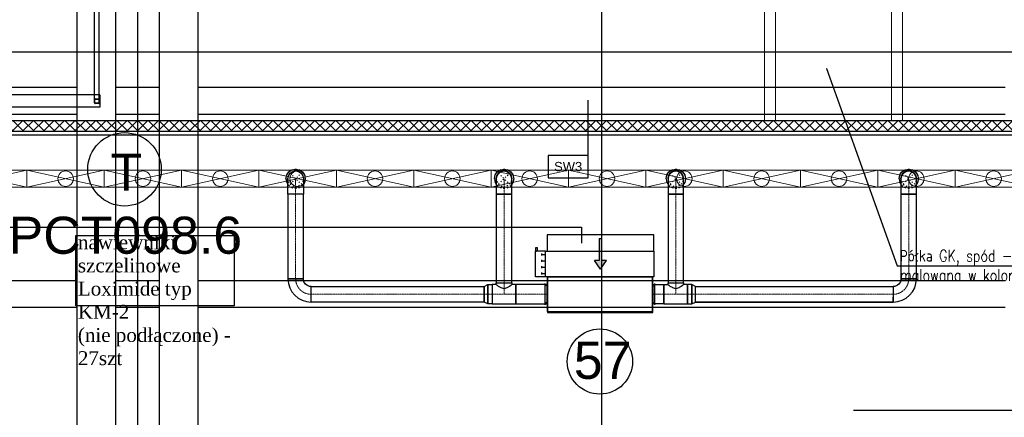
# Model space of a CAD drawing. Header units: centimetres. Extents: x -149939 to 48626, y -46000 to 152985.
# Tile 212 of 256: x -24063 to -11332, y 70906 to 76055. Entities that reach past the tile are written whole.
import ezdxf

# ---------------------------------------------------------------- set-up
doc = ezdxf.new("R2010")
doc.units = ezdxf.units.CM
doc.header["$LTSCALE"] = 50
doc.header["$PDMODE"] = 35
doc.header["$PDSIZE"] = 0.1
for name, pattern in [('CADVENT_CENTERLINE', [9.9, 7.4, -1, 0.5, -1]), ('CADVENT_HIDDEN', [0.8, 0.25, -0.55]), ('Kondygnacja  -0_5$0$HIDDEN', [9.525, 6.35, -3.175]), ('Kondygnacja  -0_5$0$HIDDEN2', [4.7625, 3.175, -1.5875]), ('Osie rzutów$0$DASHDOT2', [12.7, 6.35, -3.175, 0, -3.175])]:
    doc.linetypes.add(name, pattern=pattern)
doc.layers.get('0').update_dxf_attribs({"color": 8})
doc.layers.get('DEFPOINTS').update_dxf_attribs({"color": 8})
for name, color, linetype in [('01-103-Went PP_poziom-0_5$0$L_Nawiew', 7, 'Continuous'), ('bgde-nawiewDETAILS', 1, 'Continuous'), ('bgde-nawiewEXP', 7, 'Continuous'), ('bgde-nawiewHIDDEN', 250, 'Continuous'), ('bgde-wywiewSOL', 5, 'Continuous'), ('bgde_AJ_opis', 7, 'Continuous'), ('Kondygnacja  -0_5$0$ARCH_GK', 8, 'Continuous'), ('Kondygnacja  -0_5$0$ARCH_INFO_OPISY', 8, 'Continuous'), ('Kondygnacja  -0_5$0$ARCH_INFO_OPISY_PRZEGRODY', 8, 'Continuous'), ('Kondygnacja  -0_5$0$ARCH_KONSTR_POWYŻEJ RZUTU', 8, 'Kondygnacja  -0_5$0$HIDDEN'), ('Kondygnacja  -0_5$0$ARCH_KONSTR_POWYŻEJ RZUTU_IST', 8, 'Kondygnacja  -0_5$0$HIDDEN2'), ('Kondygnacja  -0_5$0$ARCH_ŚLUSARKA_DRZWI', 8, 'Continuous'), ('Osie rzutów$0$ARCH_INFO_OSIE_IST', 8, 'Osie rzutów$0$DASHDOT2'), ('Osie rzutów$0$ARCH_INFO_OSIE_OPISY_IST', 8, 'Continuous')]:
    doc.layers.add(name, color=color, linetype=linetype)
for name, color, linetype, lineweight in [('bgde-nawiewCEN', 7, 'Continuous', 13), ('bgde_nawiewnik', 11, 'Continuous', 5), ('Kondygnacja  -0_5$0$ARCH_INFO_WYMIARY', 8, 'Continuous', 9), ('Kondygnacja  -0_5$0$ARCH_WIDOK', 8, 'Continuous', 13), ('RFCU', 6, 'Continuous', 30)]:
    doc.layers.add(name, color=color, linetype=linetype, lineweight=lineweight)
doc.styles.add('Arial', font='ARIAL.TTF')
doc.styles.add('Kondygnacja  -0_5$0$Arial', font='ARIAL.TTF')
doc.styles.add('Kondygnacja  -0_5$0$Romans', font='Romans.shx', dxfattribs={"width": 0.7})
doc.styles.add('Kondygnacja  -0_5$0$ROMANS-50-CM', font='romans.shx', dxfattribs={"width": 0.8, "height": 10})
doc.styles.add('Kondygnacja  -0_5$0$Standard', font='txt')
doc.dimstyles.new('Kondygnacja  -0_5$0$ISO-25', dxfattribs={"dimtxt": 2.5, "dimasz": 2.5, "dimexe": 1.25, "dimexo": 0.625, "dimtad": 1, "dimtxsty": 'Kondygnacja  -0_5$0$Standard', "dimcen": 2.5, "dimadec": 0, "dimazin": 0, "dimtfac": 1, "dimtmove": 0, "dimatfit": 3, "dimfxl": 1, "dimarcsym": 0})
doc.dimstyles.new('Kondygnacja  -0_5$0$Wymiary 1-100', dxfattribs={"dimtxt": 12, "dimasz": 10, "dimexe": 5, "dimexo": 0, "dimgap": 4, "dimtad": 1, "dimrnd": 0.5, "dimzin": 12, "dimdsep": 46, "dimtxsty": 'Kondygnacja  -0_5$0$Romans', "dimblk": 'Kondygnacja  -0_5$0$_Oblique', "dimcen": 10, "dimdle": 10, "dimclrt": 55, "dimazin": 0, "dimtfac": 1, "dimtmove": 1, "dimatfit": 3, "dimfxl": 8, "dimfxlon": 1, "dimtolj": 1, "dimtzin": 0, "dimarcsym": 0})

# ---------------------------------------------------------------- blocks, each defined once
blk = doc.blocks.new('Osie rzutów')
at = {"layer": 'Osie rzutów$0$ARCH_INFO_OSIE_IST', "ltscale": 10}
for p, q in [((9860, 12510), (9860, 4623.26)), ((10460, 12510), (10460, 4623.26)), ((4436.04, 11600), (13655, 11600))]:
    blk.add_line(p, q, dxfattribs=at)
blk = doc.blocks.new('Kondygnacja  -0_5$0$_Dot')
at = {"color": 0, "linetype": 'ByBlock', "lineweight": -2}
blk.add_line((-0.5, 0), (-1, 0), dxfattribs=at)
at = {"color": 0, "linetype": 'ByBlock', "const_width": 0.5}
blk.add_lwpolyline([(-0.25, 0, 1), (0.25, 0, 1)], format="xyb", close=True, dxfattribs=at)
blk = doc.blocks.new('Kondygnacja  -0_5$0$konstrukcja istniejąca -0.5')
at = {"layer": 'Kondygnacja  -0_5$0$ARCH_KONSTR_POWYŻEJ RZUTU_IST', "ltscale": 10}
for points in [[(9782, 11025), (9782, 12175)], [(9832, 11025), (9832, 12175)], [(9888, 12175), (9888, 11025)], [(9938, 12175), (9938, 11025)], [(8738, 12017.9), (9782, 12017.9)], [(9832, 12017.9), (9888, 12017.9)], [(9938, 12017.9), (10982, 12017.9)], [(9782, 11982.9), (8738, 11982.9)], [(9888, 11982.9), (9832, 11982.9)], [(10982, 11982.9), (9938, 11982.9)], [(8738, 11767.9), (9782, 11767.9)], [(9832, 11767.9), (9888, 11767.9)], [(9938, 11767.9), (10982, 11767.9)], [(9782, 11732.9), (8738, 11732.9)], [(9888, 11732.9), (9832, 11732.9)], [(10982, 11732.9), (9938, 11732.9)]]:
    blk.add_lwpolyline(points, dxfattribs=at)
blk = doc.blocks.new('Kondygnacja  -0_5$0$wzmocnienie pod bramę -1')
at = {"layer": 'Kondygnacja  -0_5$0$ARCH_KONSTR_POWYŻEJ RZUTU', "ltscale": 5}
for p, q in [((23247.7, 9057.2, 0), (23247.7, 9243.7)), ((23253.7, 9057.2, 0), (23253.7, 9243.7)), ((23254.7, 9065.2, 0), (20950.7, 9065.2, 0)), ((23254.7, 9065.2, 0), (23254.7, 9049.2, 0)), ((23254.7, 9049.2, 0), (20950.7, 9049.2, 0))]:
    blk.add_line(p, q, dxfattribs=at)
at = {"layer": 'Kondygnacja  -0_5$0$ARCH_KONSTR_POWYŻEJ RZUTU', "ltscale": 5, "elevation": 0}
for points in [[(23248.3, 9054.2, -0.414214), (23247.7, 9054.8), (23247.7, 9059.6, -0.414214), (23248.3, 9060.2), (23253.1, 9060.2, -0.414214), (23253.7, 9059.6), (23253.7, 9054.8, -0.414214), (23253.1, 9054.2)], [(23248.3, 9054.6, -0.414214), (23248.1, 9054.8), (23248.1, 9059.6, -0.414214), (23248.3, 9059.8), (23253.1, 9059.8, -0.414214), (23253.3, 9059.6), (23253.3, 9054.8, -0.414214), (23253.1, 9054.6)]]:
    blk.add_lwpolyline(points, format="xyb", close=True, dxfattribs=at)
blk = doc.blocks.new('Kondygnacja  -0_5$0$_Oblique')
at = {"color": 0, "linetype": 'ByBlock', "lineweight": -2}
blk.add_line((-0.5, -0.5), (0.5, 0.5), dxfattribs=at)
blk = doc.blocks.new('*D179')
at = {"layer": 'DEFPOINTS', "color": 0}
for p in [(-24020, 81900), (-25166, 12688), (-24020, 12493)]:
    blk.add_point(p, dxfattribs=at)
at = {"layer": 'Kondygnacja  -0_5$0$ARCH_INFO_WYMIARY', "color": 0, "lineweight": -2}
for p, q in [((-25176, 12493), (-24010, 12493)), ((-25166, 12501), (-25166, 12488)), ((-24020, 12501), (-24020, 12488))]:
    blk.add_line(p, q, dxfattribs=at)
at = {"layer": 'Kondygnacja  -0_5$0$ARCH_INFO_WYMIARY', "color": 0, "linetype": 'ByBlock', "lineweight": -2, "xscale": 10, "yscale": 10, "zscale": 10, "rotation": 180}
blk.add_blockref('Kondygnacja  -0_5$0$_Oblique', (-25166, 12493), dxfattribs=at)
at = {"layer": 'Kondygnacja  -0_5$0$ARCH_INFO_WYMIARY', "color": 0, "linetype": 'ByBlock', "lineweight": -2, "xscale": 10, "yscale": 10, "zscale": 10}
blk.add_blockref('Kondygnacja  -0_5$0$_Oblique', (-24020, 12493), dxfattribs=at)
at = {"layer": 'Kondygnacja  -0_5$0$ARCH_INFO_WYMIARY', "color": 55, "insert": (-24593, 12503), "char_height": 12, "attachment_point": 5, "style": 'Kondygnacja  -0_5$0$Romans'}
blk.add_mtext('\\A1;1145.5', dxfattribs=at)
blk = doc.blocks.new('*D212')
at = {"layer": 'DEFPOINTS', "color": 0}
for p in [(-30586, 81900), (-30681, 12490), (9064, 12490)]:
    blk.add_point(p, dxfattribs=at)
at = {"layer": 'Kondygnacja  -0_5$0$ARCH_INFO_WYMIARY', "color": 0, "lineweight": -2}
for p, q in [((-30673, 81900), (-30686, 81900)), ((-30681, 81910), (-30681, 12480)), ((-30673, 12490), (-30686, 12490))]:
    blk.add_line(p, q, dxfattribs=at)
at = {"layer": 'Kondygnacja  -0_5$0$ARCH_INFO_WYMIARY', "color": 0, "linetype": 'ByBlock', "lineweight": -2, "xscale": 10, "yscale": 10, "zscale": 10}
for p, rotation in [((-30681, 81900), 90), ((-30681, 12490), 270)]:
    blk.add_blockref('Kondygnacja  -0_5$0$_Oblique', p, dxfattribs=dict(at, rotation=rotation))
at = {"layer": 'Kondygnacja  -0_5$0$ARCH_INFO_WYMIARY', "color": 55, "insert": (-30691, 47195), "char_height": 12, "attachment_point": 5, "rotation": 90, "style": 'Kondygnacja  -0_5$0$Romans'}
blk.add_mtext('\\A1;69410.5', dxfattribs=at)
blk = doc.blocks.new('*D218')
at = {"layer": 'DEFPOINTS', "color": 0}
for p in [(-29180, 78695), (-24020, 12370), (-24020, 12070)]:
    blk.add_point(p, dxfattribs=at)
at = {"layer": 'Kondygnacja  -0_5$0$ARCH_INFO_WYMIARY', "color": 0, "lineweight": -2}
for p, q in [((-29190, 12070), (-24010, 12070)), ((-29180, 12078), (-29180, 12065)), ((-24020, 12078), (-24020, 12065))]:
    blk.add_line(p, q, dxfattribs=at)
at = {"layer": 'Kondygnacja  -0_5$0$ARCH_INFO_WYMIARY', "color": 0, "linetype": 'ByBlock', "lineweight": -2, "xscale": 10, "yscale": 10, "zscale": 10, "rotation": 180}
blk.add_blockref('Kondygnacja  -0_5$0$_Oblique', (-29180, 12070), dxfattribs=at)
at = {"layer": 'Kondygnacja  -0_5$0$ARCH_INFO_WYMIARY', "color": 0, "linetype": 'ByBlock', "lineweight": -2, "xscale": 10, "yscale": 10, "zscale": 10}
blk.add_blockref('Kondygnacja  -0_5$0$_Oblique', (-24020, 12070), dxfattribs=at)
at = {"layer": 'Kondygnacja  -0_5$0$ARCH_INFO_WYMIARY', "color": 55, "insert": (-26600, 12080), "char_height": 12, "attachment_point": 5, "style": 'Kondygnacja  -0_5$0$Romans'}
blk.add_mtext('\\A1;5160', dxfattribs=at)
blk = doc.blocks.new('A$C066D7839')
at = {"layer": 'bgde_nawiewnik', "color": 7}
for p, q in [((-50, -11.15), (-50, 11.15)), ((-50, 11.15), (50, 11.15)), ((-50, -11.15), (50, 11.15)), ((50, -11.15), (-50, 11.15)), ((50, 11.15), (50, -11.15)), ((50, -11.15), (-50, -11.15))]:
    blk.add_line(p, q, dxfattribs=at)
blk.add_circle((0, 0), 10, dxfattribs=at)
blk = doc.blocks.new('A$C5B3E7367')
at = {"layer": '01-103-Went PP_poziom-0_5$0$L_Nawiew'}
h = blk.add_hatch(color=256, dxfattribs=at)
h.paths.add_polyline_path([(215, 704), (215, 674), (332, 674), (332, 612), (446, 689), (332, 766), (332, 704)])
h.paths.add_polyline_path([(48, 704), (48, 674), (215, 674), (215, 704)])
for p, q in [((215, 1400), (215, 1530)), ((545, 1530), (215, 1530)), ((215, 1530), (215, 1515)), ((545, 1400), (545, 1530)), ((215, 1525), (165, 1525)), ((165, 1525), (165, 1505)), ((165, 1505), (215, 1505)), ((244, 1452), (269, 1452)), ((256, 1452), (256, 1400)), ((326, 1452), (351, 1452)), ((339, 1452), (339, 1400)), ((409, 1452), (434, 1452)), ((421, 1452), (421, 1400)), ((491, 1452), (516, 1452)), ((504, 1452), (504, 1400)), ((0, 1378), (215, 1378)), ((0, 0), (0, 1378)), ((545, 1400), (215, 1400)), ((215, 1400), (215, 1378)), ((215, 1378), (215, 0)), ((545, 0), (545, 1400)), ((446, 689), (332, 766)), ((332, 704), (332, 766)), ((48, 704), (332, 704)), ((48, 704), (48, 674)), ((48, 674), (332, 674)), ((446, 689), (332, 612)), ((332, 612), (332, 674)), ((215, 0), (0, 0)), ((215, 0), (545, 0))]:
    blk.add_line(p, q, dxfattribs=at)
blk = doc.blocks.new('A$C53CA46B8')
at = {"layer": 'bgde-wywiewSOL'}
for p, q in [((113, 511), (-162, 511)), ((-137, 481), (-137, 511)), ((88, 481), (88, 511)), ((200, 481), (-250, 481)), ((-250, 481), (-250, -879)), ((200, 481), (200, -879)), ((200, -879), (-250, -879)), ((-137, -879), (-137, -909)), ((88, -879), (88, -909)), ((113, -909), (-162, -909))]:
    blk.add_line(p, q, dxfattribs=at)
at = {"layer": '01-103-Went PP_poziom-0_5$0$L_Nawiew'}
blk.add_blockref('A$C5B3E7367', (-795, -894), dxfattribs=at)

msp = doc.modelspace()

# ---------------------------------------------------------------- hatches: boundary and pattern name
at = {"layer": 'Kondygnacja  -0_5$0$ARCH_GK', "linetype": 'Continuous'}
h = msp.add_hatch(dxfattribs=at)
h.set_pattern_fill('ANSI37', color=256, scale=30, style=0)
h.set_pattern_definition([(45, (-121140, -45000), (-67.35192, 67.35192), []), (135, (-121140, -45000), (-67.35192, -67.35192), [])])
h.paths.add_polyline_path([(-58940, 74750), (-58940, 74610), (-56430, 74610), (-56355, 74644.167), (-56355, 74750)], flags=0)
h.paths.add_polyline_path([(-56355, 74750), (-56355, 74644.167), (-56280, 74610), (-9802.153, 74610), (-9744.163, 74750)], flags=0)

# ---------------------------------------------------------------- linework, layer by layer
at = {"layer": 'bgde-nawiewCEN', "linetype": 'CADVENT_CENTERLINE', "ltscale": 0.06}
for p, q in [((-20494.245, 73796.017), (-20494.245, 73996.017)), ((-17800.015, 73796.017), (-17800.015, 73996.017)), ((-15579.634, 73796.017), (-15579.634, 73996.017)), ((-12567.838, 73796.017), (-12567.838, 73996.017)), ((-20494.245, 72699.24), (-20494.245, 73796.017)), ((-17800.015, 72649.24), (-17800.015, 73796.017)), ((-15579.634, 72649.24), (-15579.634, 73796.017)), ((-12567.838, 72699.24), (-12567.838, 73796.017)), ((-17800.015, 72649.24), (-17800.015, 72499.24)), ((-15579.634, 72649.24), (-15579.634, 72499.24)), ((-18056.015, 72499.24), (-20294.245, 72499.24)), ((-17953.015, 72499.24), (-18056.015, 72499.24)), ((-17953.015, 72499.24), (-17800.015, 72499.24)), ((-17800.015, 72499.24), (-17647.015, 72499.24)), ((-17647.015, 72499.24), (-17240.634, 72499.24)), ((-17236.634, 72499.24), (-17240.634, 72499.24)), ((-15876.634, 72499.24), (-15872.634, 72499.24)), ((-15732.634, 72499.24), (-15872.634, 72499.24)), ((-15579.634, 72499.24), (-15732.634, 72499.24)), ((-15426.634, 72499.24), (-15579.634, 72499.24)), ((-15426.634, 72499.24), (-15323.634, 72499.24)), ((-15323.634, 72499.24), (-12767.838, 72499.24))]:
    msp.add_line(p, q, dxfattribs=at)
at = {"layer": 'bgde-nawiewCEN', "linetype": 'CADVENT_CENTERLINE', "ltscale": 0.06, "extrusion": (0, 0, -1)}
msp.add_arc((20294.245, 72699.24), 200, 270, 0, dxfattribs=at)
at = {"layer": 'bgde-nawiewCEN', "linetype": 'CADVENT_CENTERLINE', "ltscale": 0.06}
msp.add_arc((-12767.838, 72699.24), 200, 270, 0, dxfattribs=at)
at = {"layer": 'bgde-nawiewDETAILS', "linetype": 'CADVENT_HIDDEN'}
for p, q in [((-20564.955, 73925.307), (-20423.534, 74066.728)), ((-20564.955, 74066.728), (-20423.534, 73925.307)), ((-17870.726, 73925.307), (-17729.305, 74066.728)), ((-17870.726, 74066.728), (-17729.305, 73925.307)), ((-15650.345, 73925.307), (-15508.924, 74066.728)), ((-15650.345, 74066.728), (-15508.924, 73925.307)), ((-12638.549, 73925.307), (-12497.127, 74066.728)), ((-12638.549, 74066.728), (-12497.127, 73925.307))]:
    msp.add_line(p, q, dxfattribs=at)
at = {"layer": 'bgde-nawiewEXP', "linetype": 'Continuous'}
for points in [[(-38683.507, 75638.178), (-10227.721, 75638.178), (-10227.721, 76738.178), (-24162.434, 76738.178)], [(-20619.245, 73996.017), (-20609.73, 74043.853), (-20582.633, 74084.406), (-20542.08, 74111.502), (-20494.245, 74121.017), (-20446.409, 74111.502), (-20405.856, 74084.406), (-20378.76, 74043.853), (-20369.245, 73996.017), (-20378.76, 73948.182), (-20394.245, 73925.007)], [(-20594.245, 73996.017), (-20586.633, 74034.286), (-20564.955, 74066.728), (-20532.513, 74088.405), (-20494.245, 74096.017), (-20455.976, 74088.405), (-20423.534, 74066.728), (-20401.857, 74034.286), (-20394.245, 73996.017)], [(-17925.015, 73996.017), (-17915.5, 74043.853), (-17888.404, 74084.406), (-17847.851, 74111.502), (-17800.015, 74121.017), (-17752.18, 74111.502), (-17711.627, 74084.406), (-17684.531, 74043.853), (-17675.015, 73996.017), (-17684.531, 73948.182), (-17700.015, 73925.007)], [(-17900.015, 73996.017), (-17892.403, 74034.286), (-17870.726, 74066.728), (-17838.284, 74088.405), (-17800.015, 74096.017), (-17761.747, 74088.405), (-17729.305, 74066.728), (-17707.628, 74034.286), (-17700.015, 73996.017)], [(-15704.634, 73996.017), (-15695.119, 74043.853), (-15668.023, 74084.406), (-15627.47, 74111.502), (-15579.634, 74121.017), (-15531.799, 74111.502), (-15491.246, 74084.406), (-15464.149, 74043.853), (-15454.634, 73996.017), (-15464.149, 73948.182), (-15479.634, 73925.007)], [(-15679.634, 73996.017), (-15672.022, 74034.286), (-15650.345, 74066.728), (-15617.903, 74088.405), (-15579.634, 74096.017), (-15541.366, 74088.405), (-15508.924, 74066.728), (-15487.246, 74034.286), (-15479.634, 73996.017)], [(-12692.838, 73996.017), (-12683.323, 74043.853), (-12656.226, 74084.406), (-12615.674, 74111.502), (-12567.838, 74121.017), (-12520.003, 74111.502), (-12479.45, 74084.406), (-12452.353, 74043.853), (-12442.838, 73996.017), (-12452.353, 73948.182), (-12467.838, 73925.007)], [(-12667.838, 73996.017), (-12660.226, 74034.286), (-12638.549, 74066.728), (-12606.106, 74088.405), (-12567.838, 74096.017), (-12529.57, 74088.405), (-12497.127, 74066.728), (-12475.45, 74034.286), (-12467.838, 73996.017)], [(-20619.245, 73996.017), (-20609.73, 73948.182), (-20594.245, 73925.007)], [(-17925.015, 73996.017), (-17915.5, 73948.182), (-17900.015, 73925.007)], [(-15704.634, 73996.017), (-15695.119, 73948.182), (-15679.634, 73925.007)], [(-12692.838, 73996.017), (-12683.323, 73948.182), (-12667.838, 73925.007)], [(-17900.015, 72624.24), (-17900.015, 72649.241), (-17700.015, 72649.241), (-17700.015, 73796.017), (-17900.015, 73796.017), (-17900.015, 72649.24), (-17700.015, 72649.24), (-17700.015, 72624.24)], [(-15876.634, 72374.24), (-15872.634, 72374.24), (-15872.634, 72624.24), (-15876.634, 72624.24)], [(-15732.634, 72374.24), (-15732.634, 72624.24), (-15679.634, 72624.24), (-15679.634, 72649.24), (-15479.634, 72649.24), (-15479.634, 72624.24), (-15487.246, 72616.628), (-15493.639, 72614.725), (-15508.924, 72599.441), (-15535.38, 72587.629), (-15541.366, 72581.643), (-15579.634, 72570.251), (-15617.903, 72581.643), (-15623.889, 72587.629), (-15650.345, 72599.441), (-15665.63, 72614.725), (-15672.022, 72616.628), (-15679.634, 72624.24)], [(-15732.634, 72374.24), (-15426.634, 72374.24), (-15426.634, 72624.24), (-15479.634, 72624.24)], [(-15323.634, 72399.24), (-15323.634, 72599.24), (-12767.838, 72599.24), (-12767.838, 72428.53)], [(-12767.838, 72399.24), (-12767.838, 72460.972)], [(-15323.634, 72399.24), (-12767.838, 72399.24)], [(-12767.838, 72399.24), (-15323.634, 72399.24)]]:
    msp.add_lwpolyline(points, dxfattribs=at)
for points in [[(-20594.245, 72699.241), (-20394.245, 72699.241), (-20394.245, 73796.017), (-20594.245, 73796.017), (-20594.245, 73996.017), (-20586.633, 74034.286), (-20564.955, 74066.728), (-20532.513, 74088.405), (-20494.245, 74096.017), (-20455.976, 74088.405), (-20423.534, 74066.728), (-20401.857, 74034.286), (-20394.245, 73996.017), (-20394.245, 73796.017), (-20594.245, 73796.017)], [(-17900.015, 73796.017), (-17700.015, 73796.017), (-17700.015, 73996.017), (-17707.628, 74034.286), (-17729.305, 74066.728), (-17761.747, 74088.405), (-17800.015, 74096.017), (-17838.284, 74088.405), (-17870.726, 74066.728), (-17892.403, 74034.286), (-17900.015, 73996.017), (-17900.015, 73835.035)], [(-15679.634, 73796.017), (-15479.634, 73796.017), (-15479.634, 73996.017), (-15487.246, 74034.286), (-15508.924, 74066.728), (-15541.366, 74088.405), (-15579.634, 74096.017), (-15617.903, 74088.405), (-15650.345, 74066.728), (-15672.022, 74034.286), (-15679.634, 73996.017), (-15679.634, 73835.035)], [(-12667.838, 73796.017), (-12467.838, 73796.017), (-12467.838, 73996.017), (-12475.45, 74034.286), (-12497.127, 74066.728), (-12529.57, 74088.405), (-12567.838, 74096.017), (-12606.106, 74088.405), (-12638.549, 74066.728), (-12660.226, 74034.286), (-12667.838, 73996.017), (-12667.838, 73835.035)], [(-15679.634, 72649.241), (-15479.634, 72649.241), (-15479.634, 73796.017), (-15679.634, 73796.017)], [(-12667.838, 72699.241), (-12467.838, 72699.241), (-12467.838, 73796.017), (-12667.838, 73796.017)], [(-20594.245, 72699.24), (-20588.48, 72640.713), (-20571.409, 72584.435), (-20543.686, 72532.569), (-20506.377, 72487.108), (-20460.916, 72449.8), (-20409.05, 72422.077), (-20352.772, 72405.005), (-20294.245, 72399.24), (-20294.245, 72599.24), (-20313.754, 72601.162), (-20332.513, 72606.853), (-20349.802, 72616.094), (-20364.955, 72628.53), (-20377.392, 72643.683), (-20386.633, 72660.972), (-20392.323, 72679.731), (-20394.245, 72699.24), (-20586.633, 72699.24)], [(-17236.634, 72274.24), (-15876.634, 72274.24), (-15876.634, 72724.24), (-17236.634, 72724.24)], [(-12767.838, 72399.24), (-12709.311, 72405.005), (-12653.033, 72422.077), (-12601.167, 72449.8), (-12555.706, 72487.108), (-12518.397, 72532.569), (-12490.674, 72584.435), (-12473.603, 72640.713), (-12467.838, 72699.24), (-12667.838, 72699.24), (-12669.76, 72679.731), (-12675.45, 72660.972), (-12684.691, 72643.683), (-12697.127, 72628.53), (-12712.281, 72616.094), (-12729.57, 72606.853), (-12748.329, 72601.162), (-12767.838, 72599.24), (-12767.838, 72406.853)], [(-20294.245, 72399.24), (-20294.245, 72599.24), (-18056.016, 72599.24), (-18056.016, 72399.24)], [(-18056.015, 72399.24), (-18056.015, 72599.24), (-18007.858, 72624.24), (-18007.858, 72374.24)], [(-18007.858, 72374.24), (-18007.858, 72624.24), (-17953.016, 72624.24), (-17953.016, 72374.24)], [(-17953.015, 72374.24), (-17647.015, 72374.24), (-17647.015, 72624.24), (-17700.015, 72624.24), (-17707.628, 72616.628), (-17714.02, 72614.725), (-17729.305, 72599.441), (-17755.761, 72587.629), (-17761.747, 72581.643), (-17800.015, 72570.251), (-17838.284, 72581.643), (-17844.27, 72587.629), (-17870.726, 72599.441), (-17886.011, 72614.725), (-17892.403, 72616.628), (-17900.015, 72624.24), (-17953.015, 72624.24), (-17953.015, 72383.756)], [(-17647.015, 72374.24), (-17240.635, 72374.24), (-17240.635, 72624.24), (-17647.015, 72624.24), (-17647.015, 72383.756)], [(-17240.634, 72374.24), (-17240.634, 72624.24), (-17236.634, 72624.24), (-17236.634, 72374.24)], [(-15872.634, 72374.24), (-15872.634, 72624.24), (-15732.635, 72624.24), (-15732.635, 72374.24)], [(-15426.634, 72374.24), (-15371.792, 72374.24), (-15371.792, 72624.24), (-15426.634, 72624.24), (-15426.634, 72383.756)], [(-15371.791, 72374.24), (-15323.634, 72399.24), (-15323.634, 72599.24), (-15371.791, 72624.24), (-15371.791, 72383.756)], [(-17236.634, 72264.24), (-15876.634, 72264.24), (-15876.634, 72274.24), (-17236.634, 72274.24)]]:
    msp.add_lwpolyline(points, close=True, dxfattribs=at)
at = {"layer": 'bgde-nawiewHIDDEN', "linetype": 'CADVENT_HIDDEN'}
for points in [[(-20619.245, 73996.017), (-20609.73, 74043.853), (-20582.633, 74084.406), (-20542.08, 74111.502), (-20494.245, 74121.017), (-20446.409, 74111.502), (-20405.856, 74084.406), (-20378.76, 74043.853), (-20369.245, 73996.017), (-20378.76, 73948.182), (-20405.856, 73907.629), (-20446.409, 73880.532), (-20494.245, 73871.017), (-20542.08, 73880.532), (-20582.633, 73907.629), (-20542.08, 73880.532), (-20494.245, 73871.017), (-20446.409, 73880.532), (-20405.856, 73907.629), (-20394.245, 73925.007)], [(-17925.015, 73996.017), (-17915.5, 74043.853), (-17888.404, 74084.406), (-17847.851, 74111.502), (-17800.015, 74121.017), (-17752.18, 74111.502), (-17711.627, 74084.406), (-17684.531, 74043.853), (-17675.015, 73996.017), (-17684.531, 73948.182), (-17711.627, 73907.629), (-17752.18, 73880.532), (-17800.015, 73871.017), (-17847.851, 73880.532), (-17888.404, 73907.629), (-17847.851, 73880.532), (-17800.015, 73871.017), (-17752.18, 73880.532), (-17711.627, 73907.629), (-17700.015, 73925.007)], [(-15704.634, 73996.017), (-15695.119, 74043.853), (-15668.023, 74084.406), (-15627.47, 74111.502), (-15579.634, 74121.017), (-15531.799, 74111.502), (-15491.246, 74084.406), (-15464.149, 74043.853), (-15454.634, 73996.017), (-15464.149, 73948.182), (-15491.246, 73907.629), (-15531.799, 73880.532), (-15579.634, 73871.017), (-15627.47, 73880.532), (-15668.023, 73907.629), (-15627.47, 73880.532), (-15579.634, 73871.017), (-15531.799, 73880.532), (-15491.246, 73907.629), (-15479.634, 73925.007)], [(-12692.838, 73996.017), (-12683.323, 74043.853), (-12656.226, 74084.406), (-12615.674, 74111.502), (-12567.838, 74121.017), (-12520.003, 74111.502), (-12479.45, 74084.406), (-12452.353, 74043.853), (-12442.838, 73996.017), (-12452.353, 73948.182), (-12479.45, 73907.629), (-12520.003, 73880.532), (-12567.838, 73871.017), (-12615.674, 73880.532), (-12656.226, 73907.629), (-12615.674, 73880.532), (-12567.838, 73871.017), (-12520.003, 73880.532), (-12479.45, 73907.629), (-12467.838, 73925.007)], [(-20619.245, 73996.017), (-20609.73, 73948.182), (-20582.633, 73907.629), (-20594.245, 73925.007)], [(-20594.245, 73996.017), (-20586.633, 73957.749), (-20564.955, 73925.307), (-20532.513, 73903.629), (-20494.245, 73896.017), (-20455.976, 73903.629), (-20423.534, 73925.307), (-20401.857, 73957.749), (-20394.245, 73996.017)], [(-17925.015, 73996.017), (-17915.5, 73948.182), (-17888.404, 73907.629), (-17900.015, 73925.007)], [(-17900.015, 73996.017), (-17892.403, 73957.749), (-17870.726, 73925.307), (-17838.284, 73903.629), (-17800.015, 73896.017), (-17761.747, 73903.629), (-17729.305, 73925.307), (-17707.628, 73957.749), (-17700.015, 73996.017)], [(-15704.634, 73996.017), (-15695.119, 73948.182), (-15668.023, 73907.629), (-15679.634, 73925.007)], [(-15679.634, 73996.017), (-15672.022, 73957.749), (-15650.345, 73925.307), (-15617.903, 73903.629), (-15579.634, 73896.017), (-15541.366, 73903.629), (-15508.924, 73925.307), (-15487.246, 73957.749), (-15479.634, 73996.017)], [(-12692.838, 73996.017), (-12683.323, 73948.182), (-12656.226, 73907.629), (-12667.838, 73925.007)], [(-12667.838, 73996.017), (-12660.226, 73957.749), (-12638.549, 73925.307), (-12606.106, 73903.629), (-12567.838, 73896.017), (-12529.57, 73903.629), (-12497.127, 73925.307), (-12475.45, 73957.749), (-12467.838, 73996.017)], [(-15876.634, 72374.24), (-15876.634, 72624.24)]]:
    msp.add_lwpolyline(points, dxfattribs=at)
at = {"layer": 'bgde_AJ_opis', "elevation": 1920}
msp.add_lwpolyline([(-23337.982, 73259.168), (-21289.284, 73259.168), (-21289.284, 72351.53), (-23337.982, 72351.53)], close=True, dxfattribs=at)
at = {"layer": 'Kondygnacja  -0_5$0$ARCH_GK', "linetype": 'Continuous'}
for p, q in [((-58940, 74750), (-9744.163, 74750)), ((-56280, 74610), (-9802.153, 74610))]:
    msp.add_line(p, q, dxfattribs=at)
at = {"layer": 'Kondygnacja  -0_5$0$ARCH_INFO_OPISY_PRZEGRODY'}
msp.add_lwpolyline([(-16710.982, 74296.059), (-16710.982, 75010.338)], dxfattribs=at)
msp.add_lwpolyline([(-17230.982, 74008.059), (-16710.982, 74008.059), (-16710.982, 74296.059), (-17230.982, 74296.059), (-17230.982, 74008.059)], close=True, dxfattribs=at)
at = {"layer": 'Kondygnacja  -0_5$0$ARCH_WIDOK'}
for points in [[(-14430.186, 77350), (-14430.186, 74750)], [(-14290.186, 77350), (-14290.186, 74750)], [(-12790, 76900), (-12790, 74750)], [(-12650, 76900), (-12650, 74750)]]:
    msp.add_lwpolyline(points, dxfattribs=at)
at = {"layer": 'Kondygnacja  -0_5$0$ARCH_ŚLUSARKA_DRZWI'}
msp.add_lwpolyline([(-9822.864, 74560), (-12840, 74560), (-12840, 74560), (-14240.186, 74560), (-14240.186, 74560), (-56230, 74560), (-56230, 71100)], dxfattribs=at)
at = {"layer": 'RFCU'}
for p, q in [((-28430, 73370), (-16800, 73370)), ((-16800, 73370), (-16800, 73160))]:
    msp.add_line(p, q, dxfattribs=at)
for centre, radius in [((-22706.965, 74117.285), 475.33), ((-16560.346, 71628.395), 421.787)]:
    msp.add_circle(centre, radius, dxfattribs=at)

# ---------------------------------------------------------------- block references
at = {"layer": '01-103-Went PP_poziom-0_5$0$L_Nawiew', "xscale": 10, "yscale": 10, "zscale": 10}
for p in [(-24468.405, 73996.017, 1117.041), (-23468.405, 73996.017, 1117.041), (-22468.405, 73996.017, 1117.041), (-21468.405, 73996.017, 1117.041), (-20468.405, 73996.017, 1117.041), (-19468.405, 73996.017, 1117.041), (-18468.405, 73996.017, 1117.041), (-17468.405, 73996.017, 1117.041), (-16468.405, 73996.017, 1117.041), (-15468.405, 73996.017, 1117.041), (-14468.405, 73996.017, 1117.041), (-13468.405, 73996.017, 1117.041), (-12468.405, 73996.017, 1117.041), (-11468.405, 73996.017, 1117.041)]:
    msp.add_blockref('A$C066D7839', p, dxfattribs=at)
at = {"layer": '01-103-Went PP_poziom-0_5$0$L_Nawiew', "xscale": -1, "rotation": 90}
msp.add_blockref('A$C53CA46B8', (-16759.011, 72475.545, 210.499), dxfattribs=at)
at = {"layer": 'Kondygnacja  -0_5$0$ARCH_KONSTR_POWYŻEJ RZUTU', "xscale": 10, "yscale": 10, "zscale": 10}
for name, p in [('Kondygnacja  -0_5$0$konstrukcja istniejąca -0.5', (-121140, -45000)), ('Kondygnacja  -0_5$0$wzmocnienie pod bramę -1', (-255571.532, -15572.227))]:
    msp.add_blockref(name, p, dxfattribs=at)
at = {"layer": 'Osie rzutów$0$ARCH_INFO_OSIE_OPISY_IST', "color": 30, "xscale": 10, "yscale": 10, "zscale": 10}
msp.add_blockref('Osie rzutów', (-121140, -45000), dxfattribs=at)

# ---------------------------------------------------------------- texts
at = {"layer": 'bgde_AJ_opis', "insert": (-23310.09, 73262.64, 1920), "char_height": 180, "width": 2080.2721, "attachment_point": 1}
msp.add_mtext('\\A1;{\\fTimes New Roman|b0|i0|c238|p18;nawiewniki szczelinowe Loximide typ KM-2 \\P(nie podłączone) - 27szt}', dxfattribs=at)
at = {"layer": 'Kondygnacja  -0_5$0$ARCH_INFO_OPISY', "insert": (-12682.029, 73072.724), "char_height": 150, "width": 6265.3268, "attachment_point": 1, "style": 'Kondygnacja  -0_5$0$ROMANS-50-CM'}
msp.add_mtext('Półka GK, spód -2,30\\Pmalowana w kolorze czarny mat', dxfattribs=at)
at = {"layer": 'Kondygnacja  -0_5$0$ARCH_INFO_OPISY_PRZEGRODY', "insert": (-16970.982, 74152.059), "char_height": 120, "width": 520, "attachment_point": 5, "style": 'Kondygnacja  -0_5$0$Arial'}
msp.add_mtext('SW3', dxfattribs=at)
at = {"layer": 'RFCU', "char_height": 480, "attachment_point": 1, "style": 'Arial'}
for s, insert, width in [('T', (-22888.472, 74319.839), 10742.22846), ('PCT098.6', (-24205.011, 73503.621), 10742.22846), ('57', (-16897.474, 71884.491), 727.77721)]:
    msp.add_mtext(s, dxfattribs=dict(at, insert=insert, width=width))

# ---------------------------------------------------------------- dimensions: what is measured, and where the dimension line sits
at = {"layer": 'Kondygnacja  -0_5$0$ARCH_INFO_WYMIARY'}
dim = msp.add_linear_dim(base=(-30681.114, 12489.5), p1=(-30586.301, 81900), p2=(9064, 12489.5), angle=90, dimstyle='Kondygnacja  -0_5$0$Wymiary 1-100', dxfattribs=at)
dim.commit()
dim.dimension.update_dxf_attribs({"geometry": '*D212', "text_midpoint": (-30691.114, 47194.75)})
for base, p1, p2, picture, middle in [((-24020, 12492.917), (-25165.562, 12687.772), (-24020, 81900), '*D179', (-24592.781, 12502.917)), ((-24020, 12070.305), (-29180, 78695), (-24020, 12369.5), '*D218', (-26600, 12080.305))]:
    dim = msp.add_linear_dim(base=base, p1=p1, p2=p2, dimstyle='Kondygnacja  -0_5$0$Wymiary 1-100', dxfattribs=at)
    dim.commit()
    dim.dimension.update_dxf_attribs({"geometry": picture, "text_midpoint": middle})

# ---------------------------------------------------------------- leaders
at = {"layer": 'Kondygnacja  -0_5$0$ARCH_INFO_OPISY'}
msp.add_leader([(-13632.369, 75422.699), (-12717.148, 72868.486), (-9476.825, 72868.486)], dimstyle='Kondygnacja  -0_5$0$ISO-25', override={"dimscale": 5, "dimasz": 2, "dimtad": 0, "dimldrblk": 'Kondygnacja  -0_5$0$_Dot'}, dxfattribs=at)

doc.saveas('drawing.dxf')
